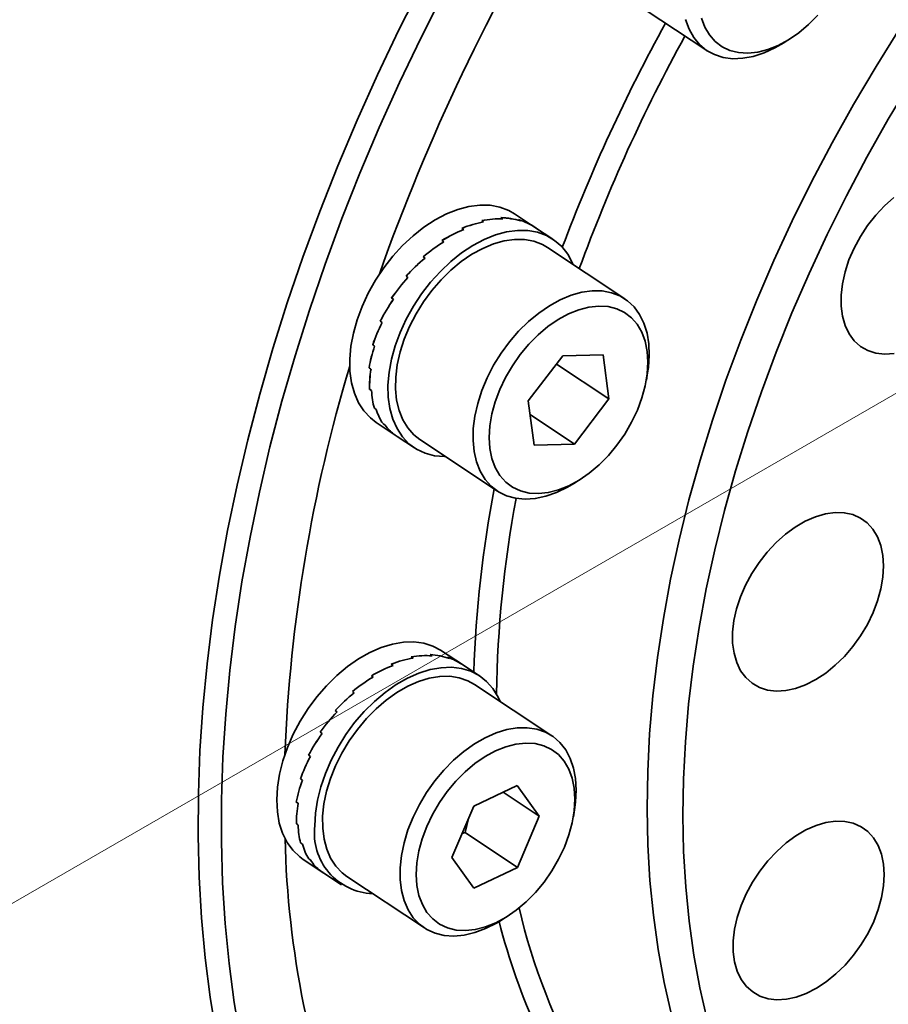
# Model space of a CAD drawing. Header units: millimetres. Extents: x -8713 to 3261, y -18743 to -8704.
# Tile 141 of 154: x 3157.37 to 3161.17, y -18297.02 to -18292.72. Entities that reach past the tile are written whole.
import ezdxf

# ---------------------------------------------------------------- set-up
doc = ezdxf.new("R2010")
doc.units = ezdxf.units.MM
doc.header["$LTSCALE"] = 10
doc.layers.add('1轮廓实线层', color=7, linetype='Continuous', lineweight=18)

msp = doc.modelspace()

# ---------------------------------------------------------------- linework, layer by layer
at = {"color": 7, "linetype": 'Continuous', "lineweight": 35}
for p, q in [((3159.7946, -18294.7437), (3159.8213, -18294.7267)), ((3159.1728, -18295.4984), (3159.1645, -18295.4929)), ((3159.2487, -18295.5098), (3159.2403, -18295.5043)), ((3158.8242, -18295.6542), (3158.8326, -18295.6598)), ((3158.8325, -18295.6599), (3158.8242, -18295.6543)), ((3158.7569, -18295.7431), (3158.7485, -18295.7376)), ((3158.692, -18295.8374), (3158.6837, -18295.8318)), ((3158.6837, -18295.8318), (3158.6845, -18295.8322)), ((3158.6408, -18295.9384), (3158.6324, -18295.9328)), ((3158.6324, -18295.9328), (3158.6327, -18295.9329)), ((3158.6325, -18295.9327), (3158.6408, -18295.9383)), ((3158.5876, -18296.2377), (3158.5793, -18296.2321)), ((3158.5877, -18296.2377), (3158.5793, -18296.2322)), ((3158.5793, -18296.2322), (3158.5794, -18296.2322))]:
    msp.add_line(p, q, dxfattribs=at)
for major_axis, ratio, start_param, end_param in [((0.3176, 0.4458), 0.719883, 0.206538, 0.415978), ((0.3003, 0.4574), 0.721691, 6.279625, 6.462239), ((0.3678, 0.4096), 0.655082, 1.325709, 1.535148), ((0.3685, 0.4092), 0.636906, 1.533433, 1.742873), ((0.3666, 0.4109), 0.618935, 1.737305, 1.946745)]:
    msp.add_ellipse((3159.0036, -18295.993), major_axis=major_axis, ratio=ratio, start_param=start_param, end_param=end_param, dxfattribs=at)
at = {"layer": '1轮廓实线层', "color": 7, "linetype": 'Continuous', "lineweight": 35}
for p, q in [((3160.0349, -18292.6283), (3160.3737, -18292.8531)), ((3160.7104, -18292.8188), (3160.737, -18292.8018)), ((3159.3979, -18293.6017), (3159.3895, -18293.5962)), ((3159.3896, -18293.5962), (3159.398, -18293.6017)), ((3159.4818, -18293.5888), (3159.4734, -18293.5833)), ((3159.4735, -18293.5833), (3159.4819, -18293.5888)), ((3159.6252, -18293.6274), (3159.5333, -18293.5664)), ((3159.5588, -18293.5976), (3159.5504, -18293.592)), ((3159.5505, -18293.592), (3159.5588, -18293.5976)), ((3159.3107, -18293.6357), (3159.3023, -18293.6301)), ((3159.3024, -18293.6301), (3159.3108, -18293.6356)), ((3159.6171, -18293.622), (3159.6252, -18293.6274)), ((3159.7004, -18293.6773), (3159.6252, -18293.6274)), ((3159.6254, -18293.6275), (3159.6254, -18293.6276)), ((3159.224, -18293.6892), (3159.2156, -18293.6836)), ((3159.2157, -18293.6836), (3159.2241, -18293.6891)), ((3160.0153, -18293.9381), (3159.6765, -18293.7133)), ((3159.1416, -18293.7599), (3159.1333, -18293.7543)), ((3159.1334, -18293.7543), (3159.1417, -18293.7598)), ((3159.0672, -18293.8448), (3159.0588, -18293.8392)), ((3159.0589, -18293.8391), (3159.0672, -18293.8447)), ((3159.0039, -18293.94), (3158.9955, -18293.9345)), ((3158.9955, -18293.9345), (3158.9961, -18293.9348)), ((3158.9956, -18293.9344), (3159.0039, -18293.9399)), ((3158.9462, -18294.036), (3158.9546, -18294.0415)), ((3158.9545, -18294.0416), (3158.9462, -18294.0361)), ((3158.9462, -18294.0361), (3158.9464, -18294.0361)), ((3158.9213, -18294.1449), (3158.9129, -18294.1393)), ((3158.9212, -18294.145), (3158.9129, -18294.1394)), ((3158.9129, -18294.1394), (3158.913, -18294.1394)), ((3159.5928, -18294.3842), (3159.7438, -18294.1867)), ((3159.7438, -18294.1867), (3159.9202, -18294.1822)), ((3159.9202, -18294.1822), (3159.9455, -18294.3751)), ((3158.8972, -18294.24), (3158.9055, -18294.2456)), ((3158.9055, -18294.2457), (3158.8972, -18294.2401)), ((3158.8972, -18294.2401), (3158.8973, -18294.2401)), ((3159.7165, -18294.2232), (3159.9455, -18294.3751)), ((3160.1092, -18294.2929), (3160.1145, -18294.2617)), ((3158.8997, -18294.3336), (3158.908, -18294.3392)), ((3158.908, -18294.3393), (3158.8997, -18294.3337)), ((3158.8997, -18294.3337), (3158.8997, -18294.3337)), ((3159.9455, -18294.3751), (3159.7944, -18294.5726)), ((3158.9203, -18294.416), (3158.9286, -18294.4216)), ((3158.9286, -18294.4217), (3158.9203, -18294.4161)), ((3158.9203, -18294.4161), (3158.9203, -18294.4161)), ((3159.6181, -18294.5771), (3159.5928, -18294.3842)), ((3159.6007, -18294.444), (3159.7944, -18294.5726)), ((3158.9282, -18294.4783), (3159.0115, -18294.5336)), ((3158.9665, -18294.4893), (3158.9581, -18294.4837)), ((3158.9581, -18294.4837), (3158.9581, -18294.4837)), ((3158.9581, -18294.4837), (3158.9664, -18294.4892)), ((3159.0115, -18294.5336), (3159.0198, -18294.5391)), ((3159.0198, -18294.5391), (3159.02, -18294.5393)), ((3159.0199, -18294.5392), (3159.0198, -18294.5391)), ((3159.02, -18294.5393), (3159.0953, -18294.5892)), ((3159.1191, -18294.5532), (3159.458, -18294.778)), ((3159.7944, -18294.5726), (3159.6181, -18294.5771)), ((3159.1645, -18295.4929), (3159.1729, -18295.4984)), ((3159.3051, -18295.5363), (3159.2143, -18295.4761)), ((3159.0026, -18295.54), (3158.9942, -18295.5344)), ((3158.9943, -18295.5344), (3159.0027, -18295.5399)), ((3159.0896, -18295.5086), (3159.0812, -18295.5031)), ((3159.0813, -18295.503), (3159.0897, -18295.5086)), ((3159.2404, -18295.5043), (3159.2487, -18295.5098)), ((3159.3813, -18295.587), (3159.3051, -18295.5364)), ((3158.9156, -18295.5911), (3158.9073, -18295.5856)), ((3158.9074, -18295.5855), (3158.9157, -18295.5911)), ((3159.6963, -18295.8478), (3159.3575, -18295.623)), ((3158.7486, -18295.7375), (3158.757, -18295.7431)), ((3158.6837, -18295.8317), (3158.6921, -18295.8373)), ((3158.5971, -18296.0361), (3158.6054, -18296.0417)), ((3158.6054, -18296.0418), (3158.5971, -18296.0362)), ((3158.5971, -18296.0362), (3158.5972, -18296.0362)), ((3159.3544, -18296.1557), (3159.5451, -18296.0652)), ((3159.4834, -18296.0945), (3159.6408, -18296.1989)), ((3159.5451, -18296.0652), (3159.6408, -18296.1989)), ((3158.5791, -18296.1375), (3158.5792, -18296.1374)), ((3158.5791, -18296.1374), (3158.5874, -18296.1429)), ((3158.5874, -18296.143), (3158.5791, -18296.1375)), ((3159.2594, -18296.3797), (3159.3544, -18296.1557)), ((3159.7901, -18296.2026), (3159.7954, -18296.1714)), ((3159.3169, -18296.271), (3159.3314, -18296.21)), ((3159.6408, -18296.1989), (3159.5458, -18296.4229)), ((3159.3037, -18296.2752), (3159.3169, -18296.271)), ((3159.3169, -18296.271), (3159.5458, -18296.4229)), ((3158.5977, -18296.3161), (3158.606, -18296.3217)), ((3158.606, -18296.3218), (3158.5977, -18296.3162)), ((3158.5977, -18296.3162), (3158.5977, -18296.3162)), ((3158.6091, -18296.388), (3158.6999, -18296.4482)), ((3158.6334, -18296.3859), (3158.6335, -18296.3858)), ((3158.6334, -18296.3858), (3158.6418, -18296.3913)), ((3158.6418, -18296.3914), (3158.6334, -18296.3859)), ((3159.3551, -18296.5134), (3159.2594, -18296.3797)), ((3158.685, -18296.438), (3158.6933, -18296.4436)), ((3158.6934, -18296.4436), (3158.685, -18296.4381)), ((3158.685, -18296.4381), (3158.685, -18296.4381)), ((3159.5458, -18296.4229), (3159.3551, -18296.5134)), ((3158.7, -18296.4482), (3158.7762, -18296.4988)), ((3158.8001, -18296.4628), (3159.1389, -18296.6877)), ((3159.4756, -18296.6533), (3159.5023, -18296.6363))]:
    msp.add_line(p, q, dxfattribs=at)
at = {"layer": '1轮廓实线层'}
msp.add_line((3163.9041, -18292.7891), (3142.4258, -18305.1897), dxfattribs=at)
at = {"layer": '1轮廓实线层', "color": 7, "linetype": 'Continuous', "lineweight": 35, "flags": 128}
for points in [[(3158.2308, -18297.1581), (3158.2031, -18296.9902), (3158.1812, -18296.8187), (3158.165, -18296.6437), (3158.1546, -18296.4655), (3158.15, -18296.2844), (3158.1511, -18296.1004), (3158.158, -18295.9139), (3158.1707, -18295.725), (3158.1891, -18295.5339), (3158.2133, -18295.341), (3158.2432, -18295.1463), (3158.2787, -18294.9502), (3158.3199, -18294.7529), (3158.3666, -18294.5545), (3158.4189, -18294.3554), (3158.4766, -18294.1558), (3158.5398, -18293.9558), (3158.6082, -18293.7557), (3158.682, -18293.5559), (3158.7608, -18293.3564), (3158.8447, -18293.1575), (3158.9337, -18292.9595), (3159.0274, -18292.7625), (3159.1259, -18292.5669)], [(3159.2227, -18292.6005), (3159.1241, -18292.7957), (3159.0302, -18292.9923), (3158.9413, -18293.19), (3158.8574, -18293.3885), (3158.7785, -18293.5877), (3158.7049, -18293.7872), (3158.6365, -18293.9869), (3158.5736, -18294.1866), (3158.516, -18294.3859), (3158.464, -18294.5847), (3158.4175, -18294.7827), (3158.3767, -18294.9797), (3158.3415, -18295.1754), (3158.3121, -18295.3696), (3158.2884, -18295.5621), (3158.2705, -18295.7527), (3158.2584, -18295.941), (3158.2521, -18296.127), (3158.2517, -18296.3103), (3158.257, -18296.4909), (3158.2682, -18296.6683), (3158.2852, -18296.8425), (3158.308, -18297.0132), (3158.3365, -18297.1803)], [(3160.3501, -18292.7108), (3160.3648, -18292.7504), (3160.3849, -18292.7849), (3160.4102, -18292.8138), (3160.4402, -18292.8366), (3160.4744, -18292.8528), (3160.5121, -18292.8622), (3160.5529, -18292.8647), (3160.5958, -18292.8601), (3160.6404, -18292.8486), (3160.6856, -18292.8303), (3160.7309, -18292.8056), (3160.7754, -18292.7749), (3160.8183, -18292.7388), (3160.8589, -18292.6978)], [(3160.7104, -18292.8188), (3160.671, -18292.8416), (3160.6236, -18292.8633), (3160.5766, -18292.8785), (3160.5307, -18292.8869), (3160.4867, -18292.8885), (3160.4452, -18292.8831), (3160.4069, -18292.8709), (3160.3722, -18292.8521), (3160.3419, -18292.827), (3160.3162, -18292.7959), (3160.2956, -18292.7592), (3160.2804, -18292.7177)], [(3160.1126, -18296.1653), (3160.1152, -18296.0037), (3160.1236, -18295.8397), (3160.1379, -18295.6733), (3160.1579, -18295.505), (3160.1838, -18295.335), (3160.2153, -18295.1634), (3160.2526, -18294.9907), (3160.2955, -18294.817), (3160.3439, -18294.6426), (3160.3979, -18294.4679), (3160.4572, -18294.293), (3160.5218, -18294.1183), (3160.5916, -18293.944), (3160.6666, -18293.7704), (3160.7465, -18293.5978), (3160.8312, -18293.4264), (3160.9207, -18293.2565), (3161.0148, -18293.0884), (3161.1133, -18292.9223), (3161.2161, -18292.7585)], [(3160.1126, -18296.1653), (3160.1152, -18296.0037), (3160.1236, -18295.8397), (3160.1379, -18295.6733), (3160.1579, -18295.505), (3160.1838, -18295.335), (3160.2153, -18295.1634), (3160.2526, -18294.9907), (3160.2955, -18294.817), (3160.3439, -18294.6426), (3160.3979, -18294.4679), (3160.4572, -18294.293), (3160.5218, -18294.1183), (3160.5916, -18293.944), (3160.6666, -18293.7704), (3160.7465, -18293.5978), (3160.8312, -18293.4264), (3160.9207, -18293.2565), (3161.0148, -18293.0884), (3161.1133, -18292.9223), (3161.2161, -18292.7585)], [(3161.2646, -18292.9894), (3161.1667, -18293.1534), (3161.0731, -18293.3195), (3160.9841, -18293.4874), (3160.8998, -18293.6568), (3160.8203, -18293.8275), (3160.7458, -18293.9991), (3160.6763, -18294.1715), (3160.612, -18294.3443), (3160.5529, -18294.5173), (3160.4993, -18294.6902), (3160.451, -18294.8627), (3160.4084, -18295.0345), (3160.3713, -18295.2055), (3160.3398, -18295.3752), (3160.3141, -18295.5435), (3160.2941, -18295.71), (3160.2799, -18295.8746), (3160.2715, -18296.0369), (3160.2689, -18296.1967)], [(3161.2646, -18292.9894), (3161.1667, -18293.1534), (3161.0731, -18293.3195), (3160.9841, -18293.4874), (3160.8998, -18293.6568), (3160.8203, -18293.8275), (3160.7458, -18293.9991), (3160.6763, -18294.1715), (3160.612, -18294.3443), (3160.5529, -18294.5173), (3160.4993, -18294.6902), (3160.451, -18294.8627), (3160.4084, -18295.0345), (3160.3713, -18295.2055), (3160.3398, -18295.3752), (3160.3141, -18295.5435), (3160.2941, -18295.71), (3160.2799, -18295.8746), (3160.2715, -18296.0369), (3160.2689, -18296.1967)], [(3161.1914, -18293.4945), (3161.1503, -18293.5312), (3161.1116, -18293.5725), (3161.0762, -18293.6177), (3161.0445, -18293.6659), (3161.0173, -18293.7164), (3160.9949, -18293.7682), (3160.9777, -18293.8203), (3160.9662, -18293.8719), (3160.9604, -18293.9221), (3160.9605, -18293.9699), (3160.9665, -18294.0144), (3160.9782, -18294.055), (3160.9955, -18294.0908), (3161.0181, -18294.1213), (3161.0455, -18294.1458), (3161.0773, -18294.164), (3161.1129, -18294.1755), (3161.1516, -18294.1801), (3161.1928, -18294.1777)], [(3161.1914, -18293.4945), (3161.1503, -18293.5312), (3161.1116, -18293.5725), (3161.0762, -18293.6177), (3161.0445, -18293.6659), (3161.0173, -18293.7164), (3160.9949, -18293.7682), (3160.9777, -18293.8203), (3160.9662, -18293.8719), (3160.9604, -18293.9221), (3160.9605, -18293.9699), (3160.9665, -18294.0144), (3160.9782, -18294.055), (3160.9955, -18294.0908), (3161.0181, -18294.1213), (3161.0455, -18294.1458), (3161.0773, -18294.164), (3161.1129, -18294.1755), (3161.1516, -18294.1801), (3161.1928, -18294.1777)], [(3159.5333, -18293.5664), (3159.5073, -18293.5516), (3159.4682, -18293.537), (3159.4258, -18293.5291), (3159.3807, -18293.5282), (3159.3334, -18293.5343), (3159.2848, -18293.5472), (3159.2353, -18293.5667), (3159.1858, -18293.5927), (3159.1369, -18293.6247), (3159.0894, -18293.6622), (3159.0438, -18293.7049), (3159.0008, -18293.7519), (3158.9611, -18293.8028), (3158.9252, -18293.8568), (3158.8935, -18293.9131), (3158.8666, -18293.9709), (3158.8448, -18294.0294), (3158.8284, -18294.0879), (3158.8177, -18294.1454), (3158.8128, -18294.2012), (3158.8137, -18294.2545), (3158.8205, -18294.3045), (3158.833, -18294.3506), (3158.8511, -18294.392), (3158.8746, -18294.4283)], [(3159.011, -18294.1431), (3159.0325, -18294.0846), (3159.0592, -18294.0267), (3159.0906, -18293.9703), (3159.1264, -18293.9162), (3159.1659, -18293.8652), (3159.2087, -18293.8179), (3159.2542, -18293.7751), (3159.3017, -18293.7372), (3159.3505, -18293.705), (3159.4, -18293.6787), (3159.4495, -18293.6588), (3159.4982, -18293.6456), (3159.5455, -18293.6393), (3159.5908, -18293.6398), (3159.6333, -18293.6473), (3159.6726, -18293.6616), (3159.708, -18293.6826), (3159.739, -18293.7098), (3159.7652, -18293.743), (3159.7863, -18293.7817), (3159.789, -18293.788)], [(3159.1191, -18294.5532), (3159.0927, -18294.5322), (3159.0661, -18294.5022), (3159.0445, -18294.4666), (3159.0283, -18294.4259), (3159.0177, -18294.3808), (3159.0128, -18294.3319), (3159.0138, -18294.28), (3159.0206, -18294.2259), (3159.0332, -18294.1704), (3159.0512, -18294.1143), (3159.0745, -18294.0585), (3159.1028, -18294.0039), (3159.1354, -18293.9512), (3159.1721, -18293.9012), (3159.2122, -18293.8548), (3159.2551, -18293.8126), (3159.3001, -18293.7753), (3159.3467, -18293.7434), (3159.394, -18293.7174), (3159.4414, -18293.6977), (3159.4881, -18293.6846), (3159.5334, -18293.6783), (3159.5767, -18293.6789), (3159.6173, -18293.6864), (3159.6546, -18293.7006), (3159.6765, -18293.7133)], [(3159.7946, -18294.7437), (3159.7642, -18294.7617), (3159.7167, -18294.7846), (3159.6696, -18294.8011), (3159.6235, -18294.8108), (3159.5791, -18294.8136), (3159.5371, -18294.8096), (3159.4981, -18294.7987), (3159.4627, -18294.7811), (3159.4315, -18294.7571), (3159.4049, -18294.7271), (3159.3833, -18294.6914), (3159.3671, -18294.6507), (3159.3565, -18294.6056), (3159.3517, -18294.5567), (3159.3527, -18294.5049), (3159.3595, -18294.4507), (3159.372, -18294.3952), (3159.3901, -18294.3391), (3159.4134, -18294.2834), (3159.4416, -18294.2287), (3159.4743, -18294.176), (3159.5109, -18294.1261), (3159.551, -18294.0796), (3159.5939, -18294.0375), (3159.639, -18294.0001), (3159.6855, -18293.9682), (3159.7328, -18293.9422), (3159.7802, -18293.9225), (3159.8269, -18293.9094), (3159.8723, -18293.9031), (3159.9156, -18293.9037), (3159.9561, -18293.9112), (3159.9934, -18293.9255), (3160.0268, -18293.9463), (3160.0557, -18293.9734), (3160.0798, -18294.0063), (3160.0988, -18294.0445), (3160.1122, -18294.0875), (3160.1199, -18294.1346), (3160.1219, -18294.1851), (3160.118, -18294.2382), (3160.1145, -18294.2617)], [(3160.0898, -18294.3714), (3160.1043, -18294.318), (3160.113, -18294.2656), (3160.1159, -18294.2152), (3160.1128, -18294.1676), (3160.1039, -18294.1236), (3160.0892, -18294.084), (3160.0691, -18294.0494), (3160.0438, -18294.0205), (3160.0138, -18293.9978), (3159.9796, -18293.9816), (3159.9419, -18293.9722), (3159.9011, -18293.9697), (3159.8581, -18293.9743), (3159.8136, -18293.9858), (3159.7684, -18294.0041), (3159.7231, -18294.0288), (3159.6786, -18294.0594), (3159.6357, -18294.0956), (3159.5951, -18294.1366), (3159.5574, -18294.1818), (3159.5234, -18294.2304), (3159.4936, -18294.2815), (3159.4684, -18294.3343), (3159.4485, -18294.3879), (3159.434, -18294.4413), (3159.4252, -18294.4937), (3159.4224, -18294.5441), (3159.4254, -18294.5917), (3159.4344, -18294.6357), (3159.449, -18294.6753), (3159.4692, -18294.7099), (3159.4945, -18294.7388), (3159.5245, -18294.7615), (3159.5586, -18294.7777), (3159.5964, -18294.7871), (3159.6371, -18294.7896), (3159.6801, -18294.785), (3159.7246, -18294.7735), (3159.7699, -18294.7552), (3159.8152, -18294.7305), (3159.8596, -18294.6999), (3159.9025, -18294.6637), (3159.9432, -18294.6227), (3159.9808, -18294.5775), (3160.0149, -18294.5289), (3160.0447, -18294.4778), (3160.0698, -18294.425), (3160.0898, -18294.3714)], [(3159.2316, -18294.6278), (3159.2272, -18294.6278), (3159.1832, -18294.6238), (3159.1423, -18294.6129), (3159.1049, -18294.5952), (3159.0716, -18294.5711), (3159.0429, -18294.5408), (3159.0192, -18294.5048), (3159.0008, -18294.4636), (3158.988, -18294.4177), (3158.981, -18294.3679), (3158.9797, -18294.3147), (3158.9844, -18294.259), (3158.9949, -18294.2016), (3159.011, -18294.1431)], [(3158.8746, -18294.4283), (3158.903, -18294.4589), (3158.9282, -18294.4783)], [(3161.1461, -18295.1056), (3161.143, -18295.0593), (3161.1341, -18295.0166), (3161.1196, -18294.9784), (3161.0996, -18294.9451), (3161.0745, -18294.9176), (3161.0449, -18294.8962), (3161.0111, -18294.8813), (3160.9739, -18294.8732), (3160.9338, -18294.8721), (3160.8916, -18294.8779), (3160.8481, -18294.8906), (3160.804, -18294.9099), (3160.7601, -18294.9355), (3160.7173, -18294.967), (3160.6761, -18295.0036), (3160.6375, -18295.045), (3160.602, -18295.0901), (3160.5704, -18295.1384), (3160.5431, -18295.1889), (3160.5207, -18295.2406), (3160.5036, -18295.2928), (3160.492, -18295.3444), (3160.4862, -18295.3946), (3160.4863, -18295.4423), (3160.4923, -18295.4869), (3160.504, -18295.5275), (3160.5214, -18295.5633), (3160.5439, -18295.5937), (3160.5713, -18295.6183), (3160.6031, -18295.6364), (3160.6387, -18295.6479), (3160.6774, -18295.6526), (3160.7186, -18295.6502), (3160.7616, -18295.6409), (3160.8055, -18295.6249), (3160.8496, -18295.6024), (3160.8931, -18295.5738), (3160.9352, -18295.5397), (3160.9751, -18295.5006), (3161.0123, -18295.4572), (3161.0459, -18295.4104), (3161.0754, -18295.3609), (3161.1003, -18295.3097), (3161.1201, -18295.2576), (3161.1345, -18295.2056), (3161.1432, -18295.1546), (3161.1461, -18295.1056)], [(3161.1461, -18295.1056), (3161.143, -18295.0593), (3161.1341, -18295.0166), (3161.1196, -18294.9784), (3161.0996, -18294.9451), (3161.0745, -18294.9176), (3161.0449, -18294.8962), (3161.0111, -18294.8813), (3160.9739, -18294.8732), (3160.9338, -18294.8721), (3160.8916, -18294.8779), (3160.8481, -18294.8906), (3160.804, -18294.9099), (3160.7601, -18294.9355), (3160.7173, -18294.967), (3160.6761, -18295.0036), (3160.6375, -18295.045), (3160.602, -18295.0901), (3160.5704, -18295.1384), (3160.5431, -18295.1889), (3160.5207, -18295.2406), (3160.5036, -18295.2928), (3160.492, -18295.3444), (3160.4862, -18295.3946), (3160.4863, -18295.4423), (3160.4923, -18295.4869), (3160.504, -18295.5275), (3160.5214, -18295.5633), (3160.5439, -18295.5937), (3160.5713, -18295.6183), (3160.6031, -18295.6364), (3160.6387, -18295.6479), (3160.6774, -18295.6526), (3160.7186, -18295.6502), (3160.7616, -18295.6409), (3160.8055, -18295.6249), (3160.8496, -18295.6024), (3160.8931, -18295.5738), (3160.9352, -18295.5397), (3160.9751, -18295.5006), (3161.0123, -18295.4572), (3161.0459, -18295.4104), (3161.0754, -18295.3609), (3161.1003, -18295.3097), (3161.1201, -18295.2576), (3161.1345, -18295.2056), (3161.1432, -18295.1546), (3161.1461, -18295.1056)], [(3159.2143, -18295.4761), (3159.2129, -18295.4752), (3159.1764, -18295.456), (3159.1362, -18295.4434), (3159.0929, -18295.4378), (3159.0471, -18295.439), (3158.9993, -18295.4472), (3158.9503, -18295.4622), (3158.9008, -18295.4838), (3158.8514, -18295.5117), (3158.8028, -18295.5455), (3158.7558, -18295.5847), (3158.711, -18295.6288), (3158.669, -18295.6771), (3158.6304, -18295.729), (3158.5958, -18295.7838), (3158.5655, -18295.8407), (3158.5402, -18295.8988), (3158.5201, -18295.9574), (3158.5054, -18296.0156), (3158.4965, -18296.0727), (3158.4934, -18296.1278), (3158.4961, -18296.1801), (3158.5047, -18296.229), (3158.519, -18296.2737), (3158.5388, -18296.3136), (3158.5639, -18296.3481), (3158.5938, -18296.3768), (3158.6091, -18296.388)], [(3158.6604, -18296.2413), (3158.6633, -18296.1863), (3158.6719, -18296.1293), (3158.6863, -18296.0711), (3158.7062, -18296.0125), (3158.7313, -18295.9543), (3158.7613, -18295.8974), (3158.7957, -18295.8425), (3158.8341, -18295.7904), (3158.876, -18295.7419), (3158.9207, -18295.6976), (3158.9676, -18295.6581), (3159.0161, -18295.6241), (3159.0655, -18295.5959), (3159.115, -18295.574), (3159.164, -18295.5587), (3159.2119, -18295.5501), (3159.2579, -18295.5485), (3159.3013, -18295.5539), (3159.3416, -18295.5661), (3159.3783, -18295.585), (3159.4107, -18295.6103), (3159.4385, -18295.6417), (3159.4612, -18295.6787), (3159.47, -18295.6976)], [(3158.8001, -18296.4628), (3158.7791, -18296.4469), (3158.7516, -18296.4179), (3158.7291, -18296.3833), (3158.7119, -18296.3435), (3158.7002, -18296.2992), (3158.6943, -18296.251), (3158.6941, -18296.1996), (3158.6999, -18296.1458), (3158.7113, -18296.0905), (3158.7284, -18296.0345), (3158.7507, -18295.9786), (3158.7781, -18295.9236), (3158.8099, -18295.8705), (3158.8459, -18295.82), (3158.8854, -18295.7729), (3158.9278, -18295.7298), (3158.9725, -18295.6915), (3159.0188, -18295.6586), (3159.0661, -18295.6314), (3159.1135, -18295.6105), (3159.1604, -18295.5962), (3159.206, -18295.5886), (3159.2498, -18295.5879), (3159.2909, -18295.5941), (3159.3288, -18295.6071), (3159.3575, -18295.623)], [(3159.4756, -18296.6533), (3159.454, -18296.6664), (3159.4066, -18296.6905), (3159.3593, -18296.7081), (3159.313, -18296.7191), (3159.2682, -18296.7233), (3159.2257, -18296.7205), (3159.1861, -18296.7109), (3159.15, -18296.6945), (3159.1179, -18296.6717), (3159.0904, -18296.6428), (3159.0679, -18296.6082), (3159.0507, -18296.5684), (3159.039, -18296.524), (3159.0331, -18296.4758), (3159.033, -18296.4244), (3159.0387, -18296.3707), (3159.0502, -18296.3154), (3159.0672, -18296.2593), (3159.0896, -18296.2034), (3159.1169, -18296.1485), (3159.1488, -18296.0953), (3159.1847, -18296.0448), (3159.2242, -18295.9977), (3159.2666, -18295.9547), (3159.3113, -18295.9164), (3159.3577, -18295.8834), (3159.4049, -18295.8563), (3159.4523, -18295.8354), (3159.4992, -18295.821), (3159.5448, -18295.8134), (3159.5886, -18295.8127), (3159.6297, -18295.8189), (3159.6676, -18295.832), (3159.7018, -18295.8516), (3159.7316, -18295.8775), (3159.7566, -18295.9093), (3159.7766, -18295.9466), (3159.7911, -18295.9888), (3159.7999, -18296.0351), (3159.8029, -18296.085), (3159.8029, -18296.085)], [(3159.7969, -18296.1249), (3159.7938, -18296.0772), (3159.7848, -18296.0332), (3159.7702, -18295.9936), (3159.75, -18295.9591), (3159.7247, -18295.9302), (3159.6947, -18295.9074), (3159.6606, -18295.8912), (3159.6228, -18295.8818), (3159.5821, -18295.8794), (3159.5391, -18295.884), (3159.4946, -18295.8955), (3159.4493, -18295.9137), (3159.4041, -18295.9384), (3159.3596, -18295.9691), (3159.3167, -18296.0052), (3159.276, -18296.0463), (3159.2384, -18296.0914), (3159.2043, -18296.14), (3159.1745, -18296.1911), (3159.1494, -18296.2439), (3159.1294, -18296.2975), (3159.1149, -18296.3509), (3159.1062, -18296.4033), (3159.1033, -18296.4537), (3159.1064, -18296.5014), (3159.1153, -18296.5454), (3159.13, -18296.585), (3159.1501, -18296.6195), (3159.1754, -18296.6484), (3159.2054, -18296.6712), (3159.2396, -18296.6874), (3159.2774, -18296.6968), (3159.3181, -18296.6992), (3159.3611, -18296.6946), (3159.4056, -18296.6831), (3159.4508, -18296.6649), (3159.4961, -18296.6402), (3159.5406, -18296.6095), (3159.5835, -18296.5734), (3159.6241, -18296.5323), (3159.6618, -18296.4872), (3159.6958, -18296.4386), (3159.7257, -18296.3875), (3159.7508, -18296.3347), (3159.7708, -18296.2811), (3159.7852, -18296.2277), (3159.794, -18296.1753), (3159.7969, -18296.1249)], [(3159.8029, -18296.085), (3159.8001, -18296.1377), (3159.7954, -18296.1714)], [(3161.2278, -18298.5198), (3161.1246, -18298.4537), (3161.0256, -18298.3813), (3160.931, -18298.3026), (3160.841, -18298.2178), (3160.7557, -18298.1271), (3160.6752, -18298.0305), (3160.5997, -18297.9283), (3160.5293, -18297.8205), (3160.4641, -18297.7074), (3160.4042, -18297.589), (3160.3497, -18297.4657), (3160.3006, -18297.3376), (3160.2571, -18297.2049), (3160.2192, -18297.0678), (3160.187, -18296.9265), (3160.1605, -18296.7812), (3160.1398, -18296.6323), (3160.1249, -18296.4798), (3160.1158, -18296.324), (3160.1126, -18296.1653)], [(3161.2278, -18298.5198), (3161.1246, -18298.4537), (3161.0256, -18298.3813), (3160.931, -18298.3026), (3160.841, -18298.2178), (3160.7557, -18298.1271), (3160.6752, -18298.0305), (3160.5997, -18297.9283), (3160.5293, -18297.8205), (3160.4641, -18297.7074), (3160.4042, -18297.589), (3160.3497, -18297.4657), (3160.3006, -18297.3376), (3160.2571, -18297.2049), (3160.2192, -18297.0678), (3160.187, -18296.9265), (3160.1605, -18296.7812), (3160.1398, -18296.6323), (3160.1249, -18296.4798), (3160.1158, -18296.324), (3160.1126, -18296.1653)], [(3160.2689, -18296.1967), (3160.2722, -18296.3538), (3160.2812, -18296.5078), (3160.2961, -18296.6586), (3160.3167, -18296.8059), (3160.343, -18296.9495), (3160.3751, -18297.0891), (3160.4128, -18297.2246), (3160.4561, -18297.3556), (3160.5049, -18297.4821), (3160.5592, -18297.6038), (3160.6188, -18297.7205), (3160.6837, -18297.8321), (3160.7538, -18297.9383), (3160.8289, -18298.039), (3160.9089, -18298.134), (3160.9938, -18298.2232), (3161.0833, -18298.3064), (3161.1773, -18298.3835)], [(3160.2689, -18296.1967), (3160.2722, -18296.3538), (3160.2812, -18296.5078), (3160.2961, -18296.6586), (3160.3167, -18296.8059), (3160.343, -18296.9495), (3160.3751, -18297.0891), (3160.4128, -18297.2246), (3160.4561, -18297.3556), (3160.5049, -18297.4821), (3160.5592, -18297.6038), (3160.6188, -18297.7205), (3160.6837, -18297.8321), (3160.7538, -18297.9383), (3160.8289, -18298.039), (3160.9089, -18298.134), (3160.9938, -18298.2232), (3161.0833, -18298.3064), (3161.1773, -18298.3835)], [(3161.1488, -18296.4547), (3161.1458, -18296.4084), (3161.1369, -18296.3657), (3161.1223, -18296.3275), (3161.1023, -18296.2943), (3161.0773, -18296.2667), (3161.0476, -18296.2453), (3161.0139, -18296.2304), (3160.9766, -18296.2224), (3160.9366, -18296.2212), (3160.8944, -18296.227), (3160.8509, -18296.2397), (3160.8068, -18296.259), (3160.7629, -18296.2846), (3160.72, -18296.3161), (3160.6789, -18296.3528), (3160.6402, -18296.3941), (3160.6048, -18296.4393), (3160.5731, -18296.4875), (3160.5458, -18296.538), (3160.5234, -18296.5898), (3160.5063, -18296.6419), (3160.4947, -18296.6935), (3160.489, -18296.7437), (3160.4891, -18296.7915), (3160.495, -18296.836), (3160.5068, -18296.8766), (3160.5241, -18296.9124), (3160.5467, -18296.9429), (3160.5741, -18296.9674), (3160.6059, -18296.9856), (3160.6414, -18296.9971), (3160.6802, -18297.0017), (3160.7214, -18296.9993), (3160.7643, -18296.9901), (3160.8082, -18296.974), (3160.8523, -18296.9515), (3160.8958, -18296.9229), (3160.9379, -18296.8888), (3160.9779, -18296.8497), (3161.015, -18296.8064), (3161.0487, -18296.7595), (3161.0782, -18296.7101), (3161.1031, -18296.6588), (3161.1229, -18296.6067), (3161.1373, -18296.5547), (3161.1459, -18296.5038), (3161.1488, -18296.4547)], [(3161.1488, -18296.4547), (3161.1458, -18296.4084), (3161.1369, -18296.3657), (3161.1223, -18296.3275), (3161.1023, -18296.2943), (3161.0773, -18296.2667), (3161.0476, -18296.2453), (3161.0139, -18296.2304), (3160.9766, -18296.2224), (3160.9366, -18296.2212), (3160.8944, -18296.227), (3160.8509, -18296.2397), (3160.8068, -18296.259), (3160.7629, -18296.2846), (3160.72, -18296.3161), (3160.6789, -18296.3528), (3160.6402, -18296.3941), (3160.6048, -18296.4393), (3160.5731, -18296.4875), (3160.5458, -18296.538), (3160.5234, -18296.5898), (3160.5063, -18296.6419), (3160.4947, -18296.6935), (3160.489, -18296.7437), (3160.4891, -18296.7915), (3160.495, -18296.836), (3160.5068, -18296.8766), (3160.5241, -18296.9124), (3160.5467, -18296.9429), (3160.5741, -18296.9674), (3160.6059, -18296.9856), (3160.6414, -18296.9971), (3160.6802, -18297.0017), (3160.7214, -18296.9993), (3160.7643, -18296.9901), (3160.8082, -18296.974), (3160.8523, -18296.9515), (3160.8958, -18296.9229), (3160.9379, -18296.8888), (3160.9779, -18296.8497), (3161.015, -18296.8064), (3161.0487, -18296.7595), (3161.0782, -18296.7101), (3161.1031, -18296.6588), (3161.1229, -18296.6067), (3161.1373, -18296.5547), (3161.1459, -18296.5038), (3161.1488, -18296.4547)]]:
    msp.add_lwpolyline(points, dxfattribs=at)
at = {"layer": '1轮廓实线层', "color": 7, "linetype": 'Continuous', "lineweight": 35}
for centre, radius, start, end in [((3166.2495, -18295.9789), 13.6254, 123.59227, 169.26997), ((3167.5284, -18296.8665), 9.1073, 148.5909, 160.52602), ((3166.71, -18296.3281), 7.4427, 151.11817, 159.42887), ((3166.658, -18296.302), 7.2831, 151.1654, 159.95638), ((3165.3826, -18296.2021), 6.8589, 163.3121, 177.71789), ((3164.5447, -18295.7469), 5.1934, 169.1453, 178.037), ((3164.5203, -18295.7447), 5.0671, 169.3716, 179.0993), ((3158.9215, -18296.2745), 0.2632, 172.7484, 268.0624), ((3162.6338, -18296.2045), 4.105, 181.2979, 201.6973), ((3162.2046, -18295.9822), 2.7229, 193.1145, 209.6466), ((3162.2565, -18295.9453), 2.8809, 194.3555, 204.5767)]:
    msp.add_arc(centre, radius, start, end, dxfattribs=at)
for centre, major_axis, ratio, start_param, end_param in [((3159.3226, -18294.0833), (0.3483, 0.4239), 0.701218, 0.699319, 0.908758), ((3159.3143, -18294.0778), (0.3582, 0.4166), 0.687012, 0.713045, 0.922484), ((3159.3226, -18294.0833), (0.3353, 0.4333), 0.712277, 0.470077, 0.679517), ((3159.3143, -18294.0778), (0.3483, 0.4239), 0.70123, 0.489666, 0.699106), ((3159.3226, -18294.0833), (0.3197, 0.4443), 0.719319, 0.236037, 0.445477), ((3159.3143, -18294.0778), (0.3353, 0.4333), 0.712286, 0.260419, 0.469859), ((3159.3226, -18294.0833), (0.3025, 0.456), 0.721731, 6.282454, 6.491894), ((3159.3143, -18294.0778), (0.3197, 0.4443), 0.719324, 0.026376, 0.235815), ((3159.3226, -18294.0833), (0.3582, 0.4166), 0.686998, 0.922692, 1.132131), ((3159.3143, -18294.0778), (0.3647, 0.4118), 0.670576, 0.930415, 1.139855), ((3159.3226, -18294.0833), (0.3647, 0.4118), 0.67056, 1.140057, 1.349496), ((3159.3143, -18294.0778), (0.3681, 0.4095), 0.652841, 1.14228, 1.35172), ((3159.3226, -18294.0833), (0.3681, 0.4095), 0.652824, 1.351917, 1.561357), ((3159.3143, -18294.0778), (0.3684, 0.4093), 0.634651, 1.349476, 1.558915), ((3159.3226, -18294.0833), (0.3684, 0.4093), 0.634634, 1.559108, 1.768548), ((3159.3143, -18294.0778), (0.3662, 0.4112), 0.616754, 1.552935, 1.762374), ((3159.3143, -18294.0778), (0.3615, 0.4148), 0.599809, 1.753548, 1.962988), ((3159.3226, -18294.0833), (0.3662, 0.4112), 0.616737, 1.762564, 1.972004), ((3159.3143, -18294.0778), (0.3549, 0.4197), 0.584399, 1.952093, 2.161532), ((3159.3226, -18294.0833), (0.3615, 0.4148), 0.599794, 1.963175, 2.172615), ((3159.3143, -18294.0778), (0.3465, 0.4258), 0.571032, 2.149205, 2.358644), ((3159.3226, -18294.0833), (0.3549, 0.4197), 0.584385, 2.161719, 2.371158), ((3159.3226, -18294.0833), (0.3465, 0.4258), 0.57102, 2.358829, 2.568269), ((3159.3143, -18294.0778), (0.3368, 0.4326), 0.560144, 2.345376, 2.554815), ((3159.3143, -18294.0778), (0.326, 0.4401), 0.552092, 2.540968, 2.750408), ((3159.3226, -18294.0833), (0.3368, 0.4326), 0.560135, 2.555, 2.764439), ((3159.3143, -18294.0778), (0.3145, 0.4479), 0.547145, 2.736239, 2.945679), ((3159.3226, -18294.0833), (0.326, 0.4401), 0.552086, 2.750592, 2.960031), ((3159.3143, -18294.0778), (0.3026, 0.4559), 0.545468, 2.931368, 3.140808), ((3159.3226, -18294.0833), (0.3145, 0.448), 0.547142, 2.945862, 3.155302), ((3159.0036, -18295.993), (0.3335, 0.4346), 0.713393, 0.441051, 0.650491), ((3158.9952, -18295.9875), (0.3469, 0.425), 0.702804, 0.461319, 0.670759), ((3158.9952, -18295.9875), (0.3335, 0.4346), 0.713401, 0.231393, 0.440832), ((3159.0036, -18295.993), (0.3571, 0.4174), 0.688916, 0.895103, 1.104543), ((3158.9952, -18295.9875), (0.3641, 0.4123), 0.67272, 0.90356, 1.112999), ((3159.0036, -18295.993), (0.3469, 0.425), 0.702792, 0.670972, 0.880412), ((3158.9952, -18295.9875), (0.3571, 0.4174), 0.68893, 0.685456, 0.894895), ((3158.9952, -18295.9875), (0.3176, 0.4458), 0.719886, 0.023899, 0.206316), ((3159.0036, -18295.993), (0.3641, 0.4123), 0.672704, 1.113202, 1.322641), ((3158.9952, -18295.9875), (0.3678, 0.4096), 0.655099, 1.116072, 1.325511), ((3158.9952, -18295.9875), (0.3685, 0.4092), 0.636923, 1.3238, 1.533239), ((3158.9952, -18295.9875), (0.3666, 0.4109), 0.618952, 1.527675, 1.737115), ((3158.9952, -18295.9875), (0.3622, 0.4142), 0.601855, 1.728599, 1.938039), ((3158.9952, -18295.9875), (0.3558, 0.419), 0.586223, 1.927365, 2.136804), ((3159.0036, -18295.993), (0.3622, 0.4143), 0.601839, 1.938227, 2.147666), ((3158.9952, -18295.9875), (0.3476, 0.425), 0.572575, 2.124626, 2.334065), ((3159.0036, -18295.993), (0.3558, 0.419), 0.586209, 2.136991, 2.34643), ((3159.0036, -18295.993), (0.3476, 0.425), 0.572564, 2.334251, 2.54369), ((3158.9952, -18295.9875), (0.3381, 0.4317), 0.561356, 2.320892, 2.530332), ((3158.9952, -18295.9875), (0.3274, 0.4392), 0.552934, 2.516541, 2.725981), ((3159.0036, -18295.993), (0.3381, 0.4318), 0.561347, 2.530516, 2.739956), ((3158.9952, -18295.9875), (0.316, 0.447), 0.547587, 2.711841, 2.921281), ((3159.0036, -18295.993), (0.3274, 0.4392), 0.552927, 2.726165, 2.935604), ((3158.9952, -18295.9875), (0.3041, 0.4549), 0.545496, 2.90698, 3.116419), ((3159.0036, -18295.993), (0.316, 0.447), 0.547583, 2.921465, 3.130904), ((3158.9952, -18295.9875), (0.2921, 0.4628), 0.546731, 3.102101, 3.129124), ((3159.0036, -18295.993), (0.3041, 0.4549), 0.545495, 3.116603, 3.143428)]:
    msp.add_ellipse(centre, major_axis=major_axis, ratio=ratio, start_param=start_param, end_param=end_param, dxfattribs=at)

doc.saveas('drawing.dxf')
